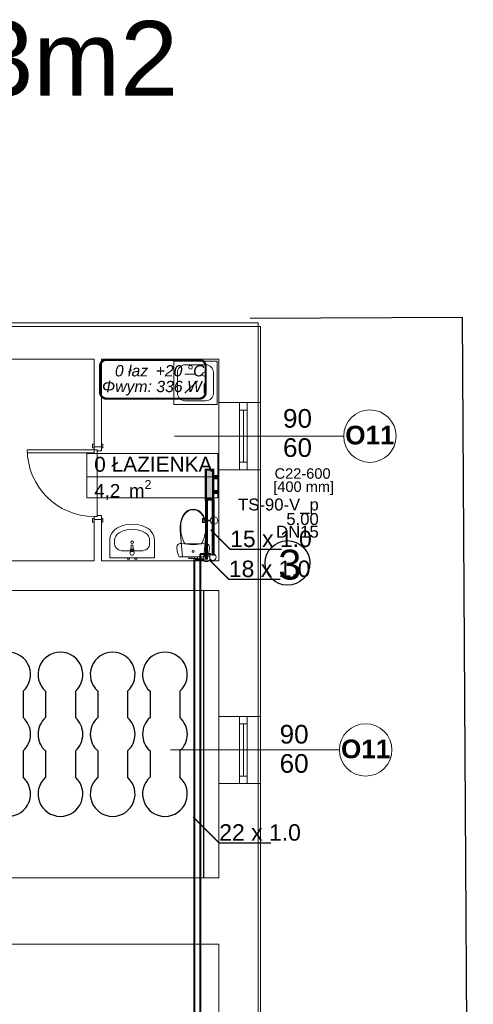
# Model space of a CAD drawing. Header units: millimetres. Extents: x 2801 to 11405, y 932 to 4606.
# Tile 8 of 8: x 6371 to 6979, y 3287 to 4606. Entities that reach past the tile are written whole.
import ezdxf
from ezdxf.lldxf.tags import DXFTag

# ---------------------------------------------------------------- set-up
doc = ezdxf.new("R2010")
doc.units = ezdxf.units.MM
for name, color, linetype in [('2D - Ogólne', 7, 'Continuous'), ('Elementy modelu - Strefy', 7, 'Continuous'), ('IS_Text_Armatury_Therm', 7, 'Continuous'), ('IS_Text_Konstrukcji', 7, 'Continuous'), ('IS_Text_Odbiornikow_Therm', 7, 'Continuous'), ('Konstrukcja - Ściany zew', 7, 'Continuous'), ('Opisy - Teksty', 7, 'Continuous'), ('Wnętrze - Umeblowanie', 7, 'Continuous')]:
    doc.layers.add(name, color=color, linetype=linetype)
for name, color, linetype, true_color in [('IS_Armatura_Therm', 7, 'SOLID', 0x000000), ('IS_Grafika', 7, 'SOLID', 0x000000), ('IS_Grzejniki_Plan_rzut', 7, 'SOLID', 0x000000), ('IS_Opisy_działek_Therm', 7, 'SOLID', 0x000000), ('IS_Powrót', 5, 'DASH', 0x0000ff), ('IS_Rozdzielacze_Powrót', 5, 'DASH', 0x0000ff), ('IS_Rozdzielacze_Zasilanie', 1, 'SOLID', 0xff0000), ('IS_Zasilanie', 1, 'SOLID', 0xff0000)]:
    doc.layers.add(name, color=color, linetype=linetype, true_color=true_color)
doc.styles.get("Standard").update_dxf_attribs({"font": 'arial.ttf'})
doc.styles.add('STYL_AUTOMATYCZNY_1', font='arial.ttf')
doc.styles.add('STYL_AUTOMATYCZNY_2', font='arialbd.ttf')
tags = doc.linetypes.add('DASH', pattern=[15, 10, -5]).pattern_tags.tags
tags[6:7] = [DXFTag(74, 4), DXFTag(75, 0), DXFTag(340, '0'), DXFTag(46, 0.0), DXFTag(50, 0.0), DXFTag(44, 0.0), DXFTag(45, 0.0)]
tags[4:5] = [DXFTag(74, 4), DXFTag(75, 0), DXFTag(340, '0'), DXFTag(46, 0.0), DXFTag(50, 0.0), DXFTag(44, 0.0), DXFTag(45, 0.0)]
tags = doc.linetypes.add('SOLID', pattern=[10, 10, 0]).pattern_tags.tags
tags[6:7] = [DXFTag(74, 4), DXFTag(75, 0), DXFTag(340, '0'), DXFTag(46, 0.0), DXFTag(50, 0.0), DXFTag(44, 0.0), DXFTag(45, 0.0)]
tags[4:5] = [DXFTag(74, 4), DXFTag(75, 0), DXFTag(340, '0'), DXFTag(46, 0.0), DXFTag(50, 0.0), DXFTag(44, 0.0), DXFTag(45, 0.0)]
doc.dimstyles.get("Standard").update_dxf_attribs({"dimtxt": 0.18, "dimasz": 0.18, "dimexe": 0.18, "dimexo": 0.0625, "dimgap": 0.09, "dimtad": 0, "dimtih": 1, "dimtoh": 1, "dimdec": 4, "dimzin": 0, "dimdsep": 46, "dimtxsty": 'Standard', "dimcen": 0.09, "dimadec": 0, "dimazin": 0, "dimtfac": 1, "dimtdec": 4, "dimtofl": 0, "dimtmove": 0, "dimatfit": 3, "dimfxl": 1, "dimtolj": 1, "dimtzin": 0, "dimarcsym": 0})

# ---------------------------------------------------------------- blocks, each defined once
blk = doc.blocks.new('*D8')
at = {"color": 0, "lineweight": -2, "transparency": 16777216}
for p, q in [((6679.8, 4206.4), (6964, 4208.1)), ((6963.9, 4208), (6971.1, 3009.6)), ((6978.4, 1811), (6971.1, 3009.3)), ((6694.4, 1809), (6978.6, 1810.8))]:
    blk.add_line(p, q, dxfattribs=at)
at = {"color": 0, "transparency": 16777216}
for points in [[(6963.9, 4208), (6963.8, 4208), (6963.9, 4208.1)], [(6978.4, 1811), (6978.4, 1811), (6978.4, 1810.8)]]:
    blk.add_solid(points, dxfattribs=at)
at = {"layer": 'Defpoints', "color": 0, "transparency": 16777216}
for p in [(6679.7, 4206.4), (6694.3, 1809), (6978.4, 1810.8)]:
    blk.add_point(p, dxfattribs=at)
at = {"color": 0, "lineweight": 0, "transparency": 16777216, "insert": (6971.1, 3009.5), "char_height": 0.18, "attachment_point": 5}
blk.add_mtext('\\A1;2397.4171', dxfattribs=at)

msp = doc.modelspace()

# ---------------------------------------------------------------- hatches: boundary and pattern name
at = {"layer": 'IS_Grzejniki_Plan_rzut', "ltscale": 10}
msp.add_hatch(color=8, dxfattribs=at).paths.add_polyline_path([(6630.18732, 3963.59037), (6630.18732, 4003.59037), (6620.18732, 4003.59037), (6620.18732, 3963.59037)])

# ---------------------------------------------------------------- linework, layer by layer
at = {"lineweight": 0}
for centre in [(6621.38402, 3884.64918), (6629.68768, 3886.39129)]:
    msp.add_circle(centre, 4.45926, dxfattribs=at)
at = {"layer": '2D - Ogólne', "color": 7, "linetype": 'Continuous', "lineweight": 15}
for p, q in [((6804.97987, 4048.51369), (6578.48924, 4048.51369)), ((6474.62358, 3942.01369), (6474.62358, 4029.01369)), ((6799.291, 3628.10646), (6572.80037, 3628.10646))]:
    msp.add_line(p, q, dxfattribs=at)
at = {"layer": '2D - Ogólne', "color": 7, "linetype": 'Continuous', "lineweight": 25}
for p, q in [((6617.33162, 3841.51369), (6617.33162, 3456.82213)), ((6375.56716, 3706.80723), (6375.56716, 3671.52859)), ((6405.56716, 3706.80723), (6405.56716, 3671.52859)), ((6445.56716, 3706.80723), (6445.56716, 3671.52859)), ((6475.56716, 3706.80723), (6475.56716, 3671.52859)), ((6515.56716, 3706.80723), (6515.56716, 3671.52859)), ((6545.56716, 3706.80723), (6545.56716, 3671.52859)), ((6585.56716, 3706.80723), (6585.56716, 3671.52859)), ((6375.56716, 3626.80723), (6375.56716, 3591.52859)), ((6405.56716, 3626.80723), (6405.56716, 3591.52859)), ((6445.56716, 3626.80723), (6445.56716, 3591.52859)), ((6475.56716, 3626.80723), (6475.56716, 3591.52859)), ((6515.56716, 3626.80723), (6515.56716, 3591.52859)), ((6545.56716, 3626.80723), (6545.56716, 3591.52859)), ((6585.56716, 3626.80723), (6585.56716, 3591.52859))]:
    msp.add_line(p, q, dxfattribs=at)
at = {"layer": '2D - Ogólne', "color": 7, "linetype": 'Continuous', "lineweight": 15}
for centre in [(6840.1094, 4048.51369), (6834.42053, 3628.10646)]:
    msp.add_circle(centre, 35.12953, dxfattribs=at)
at = {"layer": '2D - Ogólne', "color": 7, "linetype": 'Continuous', "lineweight": 25}
for centre, start, end in [((6355.56716, 3729.16791), 311.81030274, 228.18968511), ((6425.56716, 3729.16791), 311.81030274, 228.18968511), ((6495.56716, 3729.16791), 311.81030274, 228.18968511), ((6565.56716, 3729.16791), 311.81030274, 228.18968511), ((6355.56716, 3649.16791), 311.81031489, 48.18968511), ((6425.56716, 3649.16791), 131.81030274, 228.18968511), ((6425.56716, 3649.16791), 311.81031489, 48.18968511), ((6495.56716, 3649.16791), 131.81030274, 228.18968511), ((6495.56716, 3649.16791), 311.81031489, 48.18968511), ((6565.56716, 3649.16791), 131.81030274, 228.18968511), ((6565.56716, 3649.16791), 311.81031489, 48.18968511), ((6355.56716, 3569.16791), 131.81030274, 48.18968511), ((6425.56716, 3569.16791), 131.81030274, 48.18968511), ((6495.56716, 3569.16791), 131.81030274, 48.18968511), ((6565.56716, 3569.16791), 131.81030274, 48.18968511)]:
    msp.add_arc(centre, 30, start, end, dxfattribs=at)
at = {"layer": 'Elementy modelu - Strefy', "color": 7, "linetype": 'Continuous', "lineweight": 13}
for p, q in [((6460.80715, 4025.38943), (6636.29915, 4025.38943)), ((6460.80715, 3993.96083), (6460.80715, 4025.38943)), ((6636.29915, 4025.38943), (6636.29915, 3993.96083)), ((6636.29915, 3993.96083), (6460.80715, 3993.96083)), ((6460.80715, 3993.96083), (6636.29915, 3993.96083)), ((6460.80715, 3965.67503), (6460.80715, 3993.96083)), ((6636.29915, 3993.96083), (6636.29915, 3965.67503)), ((6636.29915, 3965.67503), (6460.80715, 3965.67503))]:
    msp.add_line(p, q, dxfattribs=at)
at = {"layer": 'IS_Armatura_Therm', "color": 1, "ltscale": 10, "true_color": 0xff0000, "const_width": 2}
for points in [[(6621.32199, 3937.9598), (6616.32199, 3937.9598), (6616.32199, 3932.9598), (6621.32199, 3932.9598), (6621.32199, 3937.9598)], [(6626.32199, 3935.4598), (6621.32199, 3935.4598)]]:
    msp.add_lwpolyline(points, dxfattribs=at)
at = {"layer": 'IS_Armatura_Therm', "color": 1, "lineweight": 20, "ltscale": 10, "true_color": 0xff0000}
msp.add_ellipse((6631.32199, 3935.4598), major_axis=(5, 0), ratio=1, dxfattribs=at)
at = {"layer": 'IS_Grafika'}
msp.add_circle((6729.70034, 3878.60301), 29.88934, dxfattribs=at)
at = {"layer": 'IS_Grzejniki_Plan_rzut', "ltscale": 10, "const_width": 3}
for points in [[(6630.18732, 3963.59037), (6630.18732, 4003.59037), (6620.18732, 4003.59037), (6620.18732, 3963.59037), (6630.18732, 3963.59037)], [(6630.18732, 3994.84037), (6635.18732, 3994.84037), (6635.18732, 3992.34037), (6630.18732, 3992.34037)], [(6630.18732, 3972.34037), (6635.18732, 3972.34037), (6635.18732, 3974.84037), (6630.18732, 3974.84037)]]:
    msp.add_lwpolyline(points, dxfattribs=at)
at = {"layer": 'IS_Opisy_działek_Therm', "ltscale": 10, "const_width": 2}
for points in [[(6626.6715, 3923.01071), (6652.9215, 3896.76071), (6722.0715, 3896.76071)], [(6624.9246, 3882.85412), (6651.1746, 3856.60412), (6720.3246, 3856.60412)], [(6603.29302, 3538.41751), (6638.29302, 3503.41751), (6707.44302, 3503.41751)]]:
    msp.add_lwpolyline(points, dxfattribs=at)
at = {"layer": 'IS_Powrót', "ltscale": 10, "const_width": 4}
msp.add_lwpolyline([(6621.32199, 3964.50827), (6621.32199, 3883.22567)], dxfattribs=at)
at = {"layer": 'IS_Rozdzielacze_Powrót', "lineweight": 40, "ltscale": 10}
for p, q in [((6605.26902, 1898.77537), (6605.26902, 3883.42567)), ((6618.53532, 3883.42567), (6605.43532, 3883.42567))]:
    msp.add_line(p, q, dxfattribs=at)
at = {"layer": 'IS_Rozdzielacze_Zasilanie', "lineweight": 40}
for p, q in [((6626.93532, 3890.27567), (6612.53532, 3890.27567)), ((6613.01902, 1886.32368), (6613.01902, 3890.47567))]:
    msp.add_line(p, q, dxfattribs=at)
at = {"layer": 'IS_Text_Konstrukcji', "color": 18, "linetype": 'SOLID', "ltscale": 10, "true_color": 0x000000, "const_width": 3}
msp.add_lwpolyline([(6487.28705, 4098.71659), (6611.45372, 4098.71659, 0.414214), (6620.12039, 4107.38326), (6620.12039, 4142.04993, 0.414214), (6611.45372, 4150.71659), (6487.28705, 4150.71659, 0.414214), (6478.62039, 4142.04993), (6478.62039, 4107.38326, 0.414214), (6487.28705, 4098.71659)], format="xyb", dxfattribs=at)
at = {"layer": 'IS_Zasilanie', "ltscale": 10, "const_width": 4}
msp.add_lwpolyline([(6629.9828, 3963.74054), (6629.9828, 3888.37567)], dxfattribs=at)
at = {"layer": 'Konstrukcja - Ściany zew', "linetype": 'Continuous', "lineweight": 0}
for p, q in [((6665.61561, 4093.51369), (6637.61561, 4093.51369)), ((6637.61561, 4093.51369), (6637.61561, 4003.51369)), ((6665.61561, 4093.51369), (6637.61561, 4093.51369)), ((6675.61561, 4093.51369), (6665.61561, 4093.51369)), ((6665.61561, 4083.51369), (6665.61561, 4093.51369)), ((6675.61561, 4093.51369), (6665.61561, 4093.51369)), ((6675.61561, 4093.51369), (6665.61561, 4093.51369)), ((6693.61561, 4093.51369), (6675.61561, 4093.51369)), ((6675.61561, 4093.51369), (6675.61561, 4083.51369)), ((6693.61561, 4093.51369), (6675.61561, 4093.51369)), ((6693.61561, 4093.51369), (6693.61561, 4003.51369)), ((6675.61561, 4083.51369), (6665.61561, 4083.51369)), ((6665.61561, 4013.51369), (6665.61561, 4083.51369)), ((6670.61561, 4083.51369), (6670.61561, 4013.51369)), ((6675.61561, 4083.51369), (6675.61561, 4013.51369)), ((6468.72358, 4032.71369), (6468.72358, 4037.71369)), ((6468.72358, 4037.71369), (6470.62358, 4037.71369)), ((6470.62358, 4034.01369), (6470.62358, 4037.71369)), ((6470.62358, 4037.71369), (6470.62358, 4032.71369)), ((6470.62358, 4034.01369), (6470.62358, 4037.71369)), ((6470.62358, 4034.01369), (6470.62358, 4037.71369)), ((6480.62358, 4034.01369), (6480.62358, 4037.71369)), ((6480.62358, 4032.71369), (6480.62358, 4037.71369)), ((6480.62358, 4037.71369), (6482.52358, 4037.71369)), ((6480.62358, 4034.01369), (6480.62358, 4037.71369)), ((6480.62358, 4034.01369), (6480.62358, 4037.71369)), ((6482.52358, 4037.71369), (6482.52358, 4032.71369)), ((6381.22358, 4030.21369), (6470.62358, 4030.21369)), ((6381.22358, 4026.21369), (6381.22358, 4030.21369)), ((6470.62358, 4026.21369), (6381.22358, 4026.21369)), ((6470.62358, 4032.71369), (6468.72358, 4032.71369)), ((6470.62358, 4034.01369), (6480.62358, 4034.01369)), ((6480.62358, 4034.01369), (6470.62358, 4034.01369)), ((6470.62358, 4034.01369), (6470.62358, 4030.21369)), ((6470.62358, 4034.01369), (6480.62358, 4034.01369)), ((6470.62358, 4034.01369), (6480.62358, 4034.01369)), ((6470.62358, 4030.21369), (6474.62358, 4030.21369)), ((6470.62358, 4030.21369), (6470.62358, 4026.21369)), ((6474.62358, 4030.21369), (6474.62358, 4029.01369)), ((6474.62358, 4029.01369), (6480.62358, 4029.01369)), ((6480.62358, 4029.01369), (6480.62358, 4034.01369)), ((6482.52358, 4032.71369), (6480.62358, 4032.71369)), ((6665.61561, 4003.51369), (6665.61561, 4013.51369)), ((6665.61561, 4013.51369), (6675.61561, 4013.51369)), ((6675.61561, 4013.51369), (6675.61561, 4003.51369)), ((6665.61561, 4003.51369), (6637.61561, 4003.51369)), ((6665.61561, 4003.51369), (6637.61561, 4003.51369)), ((6675.61561, 4003.51369), (6665.61561, 4003.51369)), ((6675.61561, 4003.51369), (6665.61561, 4003.51369)), ((6675.61561, 4003.51369), (6665.61561, 4003.51369)), ((6693.61561, 4003.51369), (6675.61561, 4003.51369)), ((6693.61561, 4003.51369), (6675.61561, 4003.51369)), ((6468.72358, 3933.31369), (6468.72358, 3938.31369)), ((6468.72358, 3938.31369), (6470.62358, 3938.31369)), ((6470.62358, 3933.31369), (6468.72358, 3933.31369)), ((6474.62358, 3940.81369), (6470.62358, 3940.81369)), ((6470.62358, 3940.81369), (6470.62358, 3937.01369)), ((6470.62358, 3938.31369), (6470.62358, 3933.31369)), ((6470.62358, 3937.01369), (6470.62358, 3933.31369)), ((6470.62358, 3937.01369), (6480.62358, 3937.01369)), ((6470.62358, 3937.01369), (6480.62358, 3937.01369)), ((6470.62358, 3937.01369), (6480.62358, 3937.01369)), ((6470.62358, 3937.01369), (6480.62358, 3937.01369)), ((6470.62358, 3937.01369), (6470.62358, 3933.31369)), ((6470.62358, 3937.01369), (6470.62358, 3933.31369)), ((6480.62358, 3942.01369), (6474.62358, 3942.01369)), ((6474.62358, 3942.01369), (6474.62358, 3940.81369)), ((6480.62358, 3937.01369), (6480.62358, 3942.01369)), ((6480.62358, 3933.31369), (6480.62358, 3938.31369)), ((6480.62358, 3938.31369), (6482.52358, 3938.31369)), ((6480.62358, 3937.01369), (6480.62358, 3933.31369)), ((6480.62358, 3937.01369), (6480.62358, 3933.31369)), ((6480.62358, 3937.01369), (6480.62358, 3933.31369)), ((6482.52358, 3933.31369), (6480.62358, 3933.31369)), ((6482.52358, 3938.31369), (6482.52358, 3933.31369)), ((6665.61561, 3673.10646), (6637.61561, 3673.10646)), ((6637.61561, 3583.10646), (6637.61561, 3673.10646)), ((6665.61561, 3673.10646), (6637.61561, 3673.10646)), ((6675.61561, 3673.10646), (6665.61561, 3673.10646)), ((6665.61561, 3673.10646), (6665.61561, 3663.10646)), ((6675.61561, 3673.10646), (6665.61561, 3673.10646)), ((6675.61561, 3673.10646), (6665.61561, 3673.10646)), ((6693.61561, 3673.10646), (6675.61561, 3673.10646)), ((6675.61561, 3663.10646), (6675.61561, 3673.10646)), ((6693.61561, 3673.10646), (6675.61561, 3673.10646)), ((6693.61561, 3583.10646), (6693.61561, 3673.10646)), ((6665.61561, 3663.10646), (6675.61561, 3663.10646)), ((6665.61561, 3663.10646), (6665.61561, 3593.10646)), ((6670.61561, 3593.10646), (6670.61561, 3663.10646)), ((6675.61561, 3593.10646), (6675.61561, 3663.10646)), ((6675.61561, 3593.10646), (6665.61561, 3593.10646)), ((6665.61561, 3593.10646), (6665.61561, 3583.10646)), ((6675.61561, 3583.10646), (6675.61561, 3593.10646)), ((6665.61561, 3583.10646), (6637.61561, 3583.10646)), ((6665.61561, 3583.10646), (6637.61561, 3583.10646)), ((6675.61561, 3583.10646), (6665.61561, 3583.10646)), ((6675.61561, 3583.10646), (6665.61561, 3583.10646)), ((6675.61561, 3583.10646), (6665.61561, 3583.10646)), ((6693.61561, 3583.10646), (6675.61561, 3583.10646)), ((6693.61561, 3583.10646), (6675.61561, 3583.10646))]:
    msp.add_line(p, q, dxfattribs=at)
for points in [[(6630.86774, 4200.07679), (5293.44873, 4200.07679)], [(6637.61561, 4195.51369), (6117.06756, 4195.51369)], [(6690.52965, 4200.07679), (6630.86774, 4200.07679)], [(6693.61561, 4195.51369), (6637.61561, 4195.51369)], [(6693.61561, 4093.51369), (6693.61561, 4195.51369)], [(6215.62358, 4151.51369), (6470.62358, 4151.51369)], [(6470.62358, 4151.51369), (6470.62358, 4034.01369)], [(6480.62358, 4151.51369), (6637.61561, 4151.51369)], [(6480.62358, 4034.01369), (6480.62358, 4151.51369)], [(6637.61561, 4151.51369), (6637.61561, 4093.51369)], [(6637.61561, 4003.51369), (6637.61561, 3881.51369)], [(6693.61561, 3673.10646), (6693.61561, 4003.51369)], [(6470.62358, 3937.01369), (6470.62358, 3881.51369)], [(6480.62358, 3881.51369), (6480.62358, 3937.01369)], [(6470.62358, 3881.51369), (5717.61561, 3881.51369)], [(6637.61561, 3881.51369), (6480.62358, 3881.51369)], [(5717.61561, 3841.51369), (6637.61561, 3841.51369)], [(6637.61561, 3841.51369), (6637.61561, 3673.10646)], [(6637.61561, 3583.10646), (6637.61561, 3456.82213)], [(6693.61561, 2987.10646), (6693.61561, 3583.10646)], [(6637.61561, 3456.82213), (6213.51871, 3456.82213)], [(6213.51871, 3367.82213), (6637.61561, 3367.82213)], [(6637.61561, 3367.82213), (6637.61561, 3067.39268)]]:
    msp.add_lwpolyline(points, dxfattribs=at)
at = {"layer": 'Konstrukcja - Ściany zew', "color": 7, "linetype": 'Continuous', "lineweight": 0}
msp.add_lwpolyline([(6690.52965, 1213.62412), (6690.52965, 4200.07679)], dxfattribs=at)
at = {"layer": 'Konstrukcja - Ściany zew', "linetype": 'Continuous', "lineweight": 0}
msp.add_arc((6470.62358, 4030.21369), 89.4, 180, 270, dxfattribs=at)
at = {"layer": 'Wnętrze - Umeblowanie', "color": 6, "linetype": 'Continuous', "lineweight": 15}
for p, q in [((6620.5542, 4144.02923), (6592.39486, 4144.02923)), ((6582.39486, 4134.02923), (6582.39486, 4105.86988)), ((6605.5542, 4131.52923), (6592.39486, 4131.52923)), ((6630.5542, 4105.86988), (6630.5542, 4134.02923)), ((6609.21537, 4122.69039), (6592.39486, 4105.86988)), ((6618.0542, 4119.02923), (6618.0542, 4105.86988)), ((6592.39486, 4095.86988), (6620.5542, 4095.86988)), ((6498.13966, 3903.94756), (6498.13966, 3908.52938)), ((6545.09618, 3903.94756), (6545.09618, 3908.52938)), ((6509.73531, 3894.85211), (6533.50053, 3894.85211)), ((6520.25792, 3893.84315), (6520.25792, 3895.33021)), ((6522.97792, 3893.84315), (6520.25792, 3893.84315)), ((6522.97792, 3895.33021), (6522.97792, 3893.84315)), ((6592.46673, 3904.05892), (6603.36092, 3904.05884)), ((6603.36092, 3904.05884), (6614.25506, 3904.05884)), ((6599.33041, 3886.75453), (6597.66092, 3886.75453)), ((6597.66092, 3886.75453), (6597.66092, 3884.75453)), ((6599.33041, 3884.75453), (6597.66092, 3884.75453)), ((6601.76092, 3886.75453), (6599.33041, 3886.75453)), ((6601.76092, 3884.75453), (6599.33041, 3884.75453)), ((6602.22955, 3886.75453), (6601.76092, 3886.75453)), ((6601.76092, 3886.75453), (6601.76092, 3884.75453)), ((6602.22955, 3884.75453), (6601.76092, 3884.75453)), ((6603.36092, 3886.75453), (6602.22955, 3886.75453)), ((6603.36092, 3884.75453), (6602.22955, 3884.75453)), ((6604.49229, 3886.75453), (6603.36092, 3886.75453)), ((6604.49229, 3884.75453), (6603.36092, 3884.75453)), ((6604.96092, 3886.75453), (6604.49229, 3886.75453)), ((6604.96092, 3884.75453), (6604.49229, 3884.75453)), ((6604.96092, 3886.75453), (6604.96092, 3884.75453)), ((6607.39143, 3886.75453), (6604.96092, 3886.75453)), ((6607.39143, 3884.75453), (6604.96092, 3884.75453)), ((6609.06092, 3886.75453), (6607.39143, 3886.75453)), ((6609.06092, 3884.75453), (6607.39143, 3884.75453)), ((6609.06092, 3886.75453), (6609.06092, 3884.75453))]:
    msp.add_line(p, q, dxfattribs=at)
for points in [[(6577.39486, 4149.02923), (6577.39486, 4090.86988), (6635.5542, 4090.86988), (6635.5542, 4149.02923)], [(6620.30328, 3932.09706), (6619.06277, 3937.07173), (6617.16068, 3941.76554), (6614.6009, 3945.48509), (6611.29662, 3948.3369), (6607.46577, 3950.13288), (6603.36092, 3950.75458), (6599.25607, 3950.13288), (6595.42522, 3948.3369), (6592.12094, 3945.48509), (6589.56116, 3941.76554), (6587.65907, 3937.07173), (6586.41856, 3932.09706), (6585.86978, 3926.96248), (6586.02609, 3921.79283), (6589.26344, 3886.75453), (6617.4584, 3886.75453), (6620.69575, 3921.79283), (6620.85206, 3926.96248)], [(6551.61792, 3885.62029), (6551.61792, 3908.52938), (6551.32844, 3911.90159), (6550.46924, 3915.16601), (6549.06777, 3918.21833), (6547.16885, 3920.96098), (6544.83314, 3923.30632), (6542.13531, 3925.17938), (6535.61613, 3928.17351), (6528.71407, 3930.00339), (6521.61792, 3930.61896), (6514.52178, 3930.00339), (6507.61972, 3928.17351), (6501.10053, 3925.17938), (6498.4027, 3923.30632), (6496.067, 3920.96098), (6494.16807, 3918.21833), (6492.76661, 3915.16601), (6491.90741, 3911.90159), (6491.61792, 3908.52938), (6491.61792, 3885.62029)], [(6622.03775, 3886.75453), (6622.74786, 3888.26199), (6623.3683, 3889.8085), (6623.89696, 3891.38872), (6624.33199, 3892.99722), (6624.67191, 3894.62846), (6624.91555, 3896.27682), (6625.06206, 3897.93663), (6625.11095, 3899.60218), (6624.98266, 3900.75561), (6624.60415, 3901.85273), (6623.99389, 3902.83998), (6623.18168, 3903.66917), (6622.20716, 3904.2998), (6621.11791, 3904.70112), (6619.96709, 3904.85351), (6618.81089, 3904.74955), (6614.98246, 3904.07137), (6611.12486, 3903.58574), (6607.24777, 3903.29388), (6603.36092, 3903.19651), (6599.47407, 3903.29388), (6595.59698, 3903.58574), (6591.73938, 3904.07137), (6587.91095, 3904.74955), (6586.75475, 3904.85351), (6585.60393, 3904.70112), (6584.51468, 3904.2998), (6583.54016, 3903.66917), (6582.72795, 3902.83998), (6582.11769, 3901.85273), (6581.73918, 3900.75561), (6581.61089, 3899.60218), (6581.65978, 3897.93663), (6581.80629, 3896.27682), (6582.04993, 3894.62846), (6582.38985, 3892.99722), (6582.82488, 3891.38872), (6583.35353, 3889.8085), (6583.97398, 3888.26199), (6584.68409, 3886.75453)], [(6517.96792, 3885.62029), (6515.26792, 3885.62029), (6515.26792, 3883.62029), (6517.96792, 3883.62029)], [(6527.96792, 3885.62029), (6525.26792, 3885.62029), (6525.26792, 3883.62029), (6527.96792, 3883.62029)]]:
    msp.add_lwpolyline(points, close=True, dxfattribs=at)
msp.add_lwpolyline([(6524.11792, 3891.35211), (6523.71792, 3895.54739, 0.1210195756), (6523.3909, 3896.49874), (6522.72792, 3901.79211, 0.8825662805), (6520.50792, 3901.79211), (6519.84495, 3896.49874, 0.1210195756), (6519.51792, 3895.54739), (6519.11792, 3891.35211, 1)], format="xyb", close=True, dxfattribs=at)
for centre, radius in [((6618.0542, 4131.52923), 2.5), ((6521.61792, 3906.33379), 1.75)]:
    msp.add_circle(centre, radius, dxfattribs=at)
for centre, radius, start, end in [((6592.39486, 4134.02923), 10, 90, 180), ((6620.5542, 4134.02923), 10, 0, 90), ((6592.39486, 4105.86988), 10, 180, 270), ((6620.5542, 4105.86988), 10, 270, 0), ((6521.61792, 3895.3574), 2.10858, 32.77102538, 147.22897462), ((6521.61792, 3895.33021), 1.36, 0, 180)]:
    msp.add_arc(centre, radius, start, end, dxfattribs=at)
for centre, major_axis, ratio, start_param, end_param in [((6612.30697, 3927.98487), (0, 25.70558), 0.9993765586, 0.7259351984, 1.6265237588), ((6603.4421, 3936.03035), (0, 13.86051), 0.9993765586, 0.0058608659, 0.6325046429), ((6603.27964, 3936.03005), (0, 13.86081), 0.9993765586, 5.6506807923, 6.2773245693), ((6594.41487, 3927.98487), (0, 25.70559), 0.9993765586, 4.6566577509, 5.5572463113), ((6509.73271, 3908.52938), (0, 12.12), 0.9565217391, 0.4969748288, 1.5707963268), ((6521.61792, 3885.62029), (0, 38.18182), 0.9565217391, 5.7862104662, 6.7801601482), ((6533.50314, 3908.52938), (0, 12.12), 0.9565217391, 4.7123889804, 5.7862104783), ((6629.17047, 3925.54821), (0, 42.55156), 0.9993765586, 1.5471782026, 2.1001987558), ((6577.55137, 3925.54821), (0, 42.55156), 0.9993765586, 4.1829842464, 4.7360047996), ((6509.74836, 3903.94756), (11.60659, 0), 0.7836456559, 3.1415926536, 4.7123889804), ((6533.48749, 3903.94756), (11.60659, 0), 0.7836456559, 4.7123889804, 6.2831853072)]:
    msp.add_ellipse(centre, major_axis=major_axis, ratio=ratio, start_param=start_param, end_param=end_param, dxfattribs=at)
msp.add_ellipse((6603.36092, 3894.25245), major_axis=(1.5, 0), ratio=0.9997238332, dxfattribs=at)

# ---------------------------------------------------------------- texts
at = {"layer": 'Elementy modelu - Strefy', "color": 7, "linetype": 'Continuous', "lineweight": 13, "attachment_point": 1, "style": 'STYL_AUTOMATYCZNY_1'}
for s, insert, char_height in [('\\A1;\\pt0,100;0 ŁAZIENKA{\\H0.66x;\\S^  ;\\S^  ;}', (6470.80715, 4020.818), 20), ('\\A1;{\\pql;\\pt0,100;\\fArial|b0|i0|c238|p0;\\W1.000000;4,2\\fArial|b0|i0|c238|p0;\\W1.000000;\\A1{\\H.66x;\\S^  ;}\\fArial|b0|i0|c238|p0;\\W1.000000; m\\fArial|b0|i0|c238|p0;\\W1.000000;\\A1{\\H.66x;\\S2^  ;}}', (6470.80715, 3989.5894), 18)]:
    msp.add_mtext(s, dxfattribs=dict(at, insert=insert, char_height=char_height))
at = {"layer": 'IS_Grafika', "insert": (6732.8089, 3896.4041), "char_height": 40, "attachment_point": 2}
msp.add_mtext('\\fArial|b0|i0;3', dxfattribs=at)
at = {"layer": 'IS_Opisy_działek_Therm', "ltscale": 10, "char_height": 22, "attachment_point": 7}
for s, insert in [('15 x 1.0', (6652.9215, 3899.64071)), ('\\fArial|b0|i0;18 x 1.0', (6651.1746, 3859.48412)), ('22 x 1.0', (6638.29302, 3506.29751))]:
    msp.add_mtext(s, dxfattribs=dict(at, insert=insert))
at = {"layer": 'IS_Text_Armatury_Therm', "color": 18, "linetype": 'SOLID', "ltscale": 10, "true_color": 0x000000, "char_height": 16, "attachment_point": 9}
for s, insert in [('\\fArial|b0|i0;TS-90-V_p', (6771.61015, 3944.10768)), ('5.00', (6771.61015, 3929.26768)), ('\\fArial|b0|i0;DN15  ', (6771.61015, 3912.26768))]:
    msp.add_mtext(s, dxfattribs=dict(at, insert=insert))
at = {"layer": 'IS_Text_Konstrukcji', "color": 18, "linetype": 'SOLID', "ltscale": 10, "true_color": 0x000000, "char_height": 15.12}
for s, insert, attachment_point in [('\\fArial|b0|i1;0 łaz', (6543.12039, 4128.31659), 9), ('\\fArial|b0|i1;+20 °C', (6553.12039, 4128.31659), 7), ('\\fArial|b0|i1;Φwym: 336 W', (6548.12039, 4122.55659), 2)]:
    msp.add_mtext(s, dxfattribs=dict(at, insert=insert, attachment_point=attachment_point))
at = {"layer": 'IS_Text_Odbiornikow_Therm', "color": 18, "linetype": 'SOLID', "ltscale": 10, "true_color": 0x000000, "char_height": 14}
for s, insert, attachment_point in [('{\\fArial|b0|i0|c238|p34;C22-600}', (6787.43189, 3991.24984), 9), ('\\fArial|b0|i0;[400 mm]', (6710.61419, 3969.63946), 7)]:
    msp.add_mtext(s, dxfattribs=dict(at, insert=insert, attachment_point=attachment_point))
at = {"layer": 'Opisy - Teksty', "color": 7, "linetype": 'Continuous', "lineweight": 15}
for s, insert, char_height, attachment_point, style in [('\\A1;PIWNICA 187,3m2', (5403.29277, 4604.59696), 100, 1, 'STYL_AUTOMATYCZNY_1'), ('\\A1;{\\pqc;\\fArial|b1|i0|c238|p0;\\W1.000000;O\\fArial|b1|i0|c238|p0;\\W1.000000;11}', (6840.1094, 4062.44227), 25, 2, 'STYL_AUTOMATYCZNY_2'), ('\\A1;{\\pqc;\\fArial|b1|i0|c238|p0;\\W1.000000;O\\fArial|b1|i0|c238|p0;\\W1.000000;11}', (6834.42053, 3642.03507), 25, 2, 'STYL_AUTOMATYCZNY_2')]:
    msp.add_mtext(s, dxfattribs=dict(at, insert=insert, char_height=char_height, attachment_point=attachment_point, style=style))
at = {"layer": 'Opisy - Teksty', "color": 7, "linetype": 'Continuous', "lineweight": 15, "char_height": 25, "attachment_point": 2, "line_spacing_factor": 0.938208, "style": 'STYL_AUTOMATYCZNY_1'}
for insert in [(6743.10475, 4084.79761), (6738.5904, 3661.67793)]:
    msp.add_mtext('\\A1;{\\pqc;\\fArial|b0|i0|c238|p0;\\W1.000000;90\\P\\pqc;\\fArial|b0|i0|c238|p0;\\W1.000000;60}', dxfattribs=dict(at, insert=insert))

# ---------------------------------------------------------------- dimensions: what is measured, and where the dimension line sits
at = {"lineweight": 0}
dim = msp.add_aligned_dim(p1=(6679.74811, 4206.42281), p2=(6694.30573, 1809.04993), distance=284.11943, dimstyle='Standard', dxfattribs=at)
dim.commit()
dim.dimension.update_dxf_attribs({"geometry": '*D8', "text_midpoint": (6971.14111, 3009.46161)})

doc.saveas('drawing.dxf')
